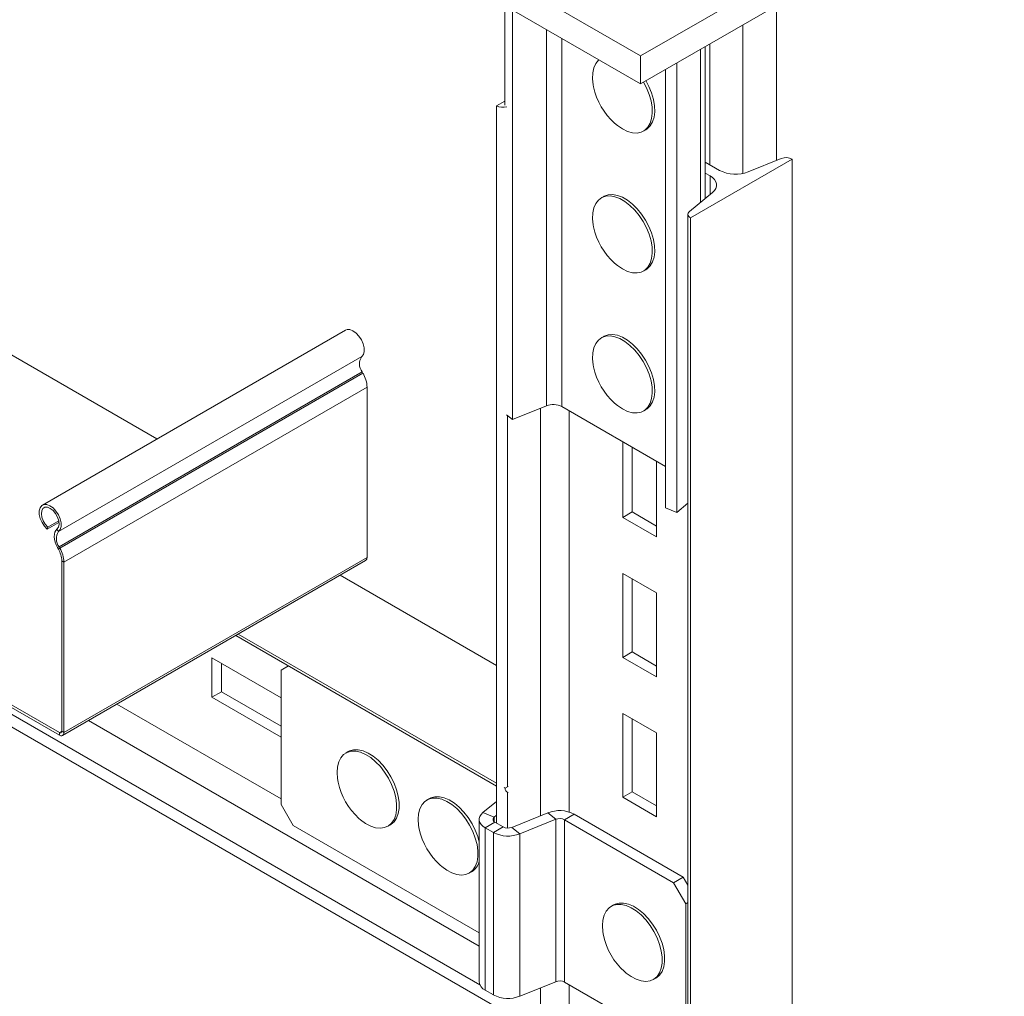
# Model space of a CAD drawing. Header units: millimetres. Extents: x -136 to 1613, y -2821 to -510.
# Tile 3 of 69: x 208 to 496, y -2395 to -2110. Entities that reach past the tile are written whole.
import ezdxf

# ---------------------------------------------------------------- set-up
doc = ezdxf.new("R2010")
doc.units = ezdxf.units.MM

msp = doc.modelspace()

# ---------------------------------------------------------------- linework, layer by layer
at = {"color": 7, "linetype": 'Continuous', "lineweight": 15}
for p, q in [((283.49, -2059.41), (389.56, -2120.64)), ((389.56, -2120.64), (495.62, -2059.41)), ((283.49, -2067.57), (389.56, -2128.8)), ((389.56, -2128.8), (495.62, -2067.57)), ((349.92, -2105.92), (349.92, -2134.98)), ((352.21, -2107.24), (352.21, -2226.69)), ((429.2, -2105.92), (429.2, -2151.11)), ((408.37, -2162.24), (408.37, -2117.94)), ((389.56, -2128.8), (389.56, -2120.64)), ((396.82, -2252.44), (396.82, -2124.61)), ((400.1, -2253.76), (400.1, -2122.72)), ((349.92, -2133.81), (347.51, -2135.2)), ((347.51, -2135.2), (347.51, -2344.39)), ((390.42, -2142.55), (391.12, -2142.14)), ((98.96, -2146.04), (248.46, -2232.35)), ((404.08, -2167.85), (433.78, -2150.71)), ((430.58, -2150.55), (420.92, -2154.45)), ((433.78, -2150.71), (433.78, -2803.94)), ((412.59, -2154.03), (408.37, -2151.59)), ((408.37, -2154.78), (409.84, -2155.62)), ((378.8, -2161.62), (378.09, -2162.03)), ((410.56, -2160.43), (403.8, -2166.01)), ((403.35, -2166.83), (403.35, -2820.07)), ((404.08, -2167.85), (404.08, -2821.09)), ((390.42, -2183.37), (391.12, -2182.97)), ((347.51, -2398.04), (-3.5, -2195.41)), ((10.57, -2197.07), (220.02, -2317.98)), ((10.57, -2197.8), (220.02, -2318.71)), ((303.46, -2200.6), (215.07, -2251.63)), ((378.8, -2202.45), (378.09, -2202.85)), ((308.21, -2208.34), (219.82, -2259.37)), ((308.34, -2212.75), (219.95, -2263.78)), ((308.58, -2213.19), (220.19, -2264.21)), ((308.58, -2213.19), (308.34, -2212.75)), ((309.75, -2217.24), (221.36, -2268.26)), ((309.75, -2266.91), (309.75, -2217.24)), ((352.21, -2226.69), (362.09, -2222.69)), ((350.48, -2225.26), (352.21, -2226.69)), ((366.58, -2222.92), (396.82, -2240.38)), ((390.42, -2224.2), (391.12, -2223.79)), ((384.32, -2233.16), (384.32, -2255.21)), ((387.07, -2253.62), (387.07, -2234.75)), ((394.22, -2260.92), (394.22, -2238.88)), ((403.35, -2251.08), (400.1, -2253.76)), ((384.32, -2255.21), (387.07, -2253.62)), ((394.22, -2257.74), (387.07, -2253.62)), ((400.1, -2253.76), (396.82, -2252.44)), ((219.91, -2256.71), (216.51, -2258.67)), ((219.84, -2256.23), (216.68, -2258.06)), ((384.32, -2255.21), (394.22, -2260.92)), ((216.68, -2258.06), (216.51, -2258.67)), ((219.82, -2259.37), (219.33, -2258.62)), ((219.95, -2263.78), (219.49, -2264.02)), ((219.73, -2264.45), (219.49, -2264.02)), ((219.73, -2264.45), (220.19, -2264.21)), ((220.19, -2264.21), (219.95, -2263.78)), ((221.36, -2268.26), (220.72, -2267.89)), ((220.72, -2317.57), (220.72, -2267.89)), ((220.97, -2318.81), (309.35, -2267.78)), ((309.75, -2266.91), (221.36, -2317.94)), ((221.36, -2317.94), (221.36, -2268.26)), ((347.51, -2298.43), (301.89, -2272.09)), ((394.22, -2277.25), (384.32, -2271.54)), ((384.32, -2271.54), (384.32, -2296.04)), ((387.07, -2294.44), (387.07, -2273.13)), ((394.22, -2301.75), (394.22, -2277.25)), ((271.46, -2289.66), (347.51, -2333.56)), ((347.51, -2332.72), (272.19, -2289.24)), ((384.32, -2296.04), (387.07, -2294.44)), ((394.22, -2298.57), (387.07, -2294.44)), ((284.72, -2307.86), (264.53, -2296.21)), ((264.53, -2296.21), (264.53, -2307.64)), ((384.32, -2296.04), (394.22, -2301.75)), ((267.29, -2306.05), (267.29, -2297.8)), ((286.85, -2298.55), (284.72, -2299.78)), ((284.72, -2299.78), (284.72, -2338.97)), ((264.53, -2307.64), (267.29, -2306.05)), ((264.53, -2307.64), (284.72, -2319.29)), ((284.72, -2316.11), (267.29, -2306.05)), ((394.22, -2318.08), (384.32, -2312.37)), ((384.32, -2312.37), (384.32, -2336.86)), ((387.07, -2335.27), (387.07, -2313.96)), ((220.02, -2318.71), (220.02, -2317.98)), ((220.72, -2317.57), (221.36, -2317.94)), ((394.22, -2342.58), (394.22, -2318.08)), ((304.26, -2323.54), (303.55, -2323.95)), ((350.06, -2334.19), (349.75, -2334.01)), ((350.88, -2333.71), (350.06, -2334.19)), ((327.95, -2337.21), (327.24, -2337.62)), ((350.51, -2335.3), (350.57, -2335.33)), ((384.32, -2336.86), (387.07, -2335.27)), ((384.32, -2336.86), (394.22, -2342.58)), ((394.22, -2339.39), (387.07, -2335.27)), ((284.72, -2338.97), (288.25, -2345.1)), ((347.51, -2338.09), (343.58, -2341.33)), ((346.85, -2342.66), (343.58, -2341.33)), ((347.51, -2342.11), (346.85, -2342.66)), ((362.49, -2341.37), (351.99, -2345.62)), ((364.79, -2343.27), (354.28, -2347.51)), ((364.79, -2343.27), (362.49, -2341.37)), ((364.79, -2343.27), (364.79, -2390.63)), ((370.18, -2341.76), (367.35, -2343.4)), ((401.99, -2360.13), (370.18, -2341.76)), ((288.25, -2345.1), (342.49, -2376.41)), ((315.88, -2345.3), (316.58, -2344.89)), ((342.49, -2343.32), (342.49, -2390.68)), ((344.25, -2345.77), (347.08, -2344.13)), ((344.25, -2345.77), (346.6, -2347.12)), ((344.25, -2393.13), (344.25, -2345.77)), ((349.43, -2345.49), (346.6, -2347.12)), ((347.08, -2344.13), (349.43, -2345.49)), ((351.99, -2345.62), (354.28, -2347.51)), ((367.35, -2343.4), (367.35, -2390.75)), ((399.17, -2361.76), (367.35, -2343.4)), ((346.6, -2394.48), (346.6, -2347.12)), ((354.28, -2347.51), (354.28, -2394.87)), ((339.56, -2358.97), (340.27, -2358.56)), ((399.17, -2361.76), (401.99, -2360.13)), ((401.99, -2360.13), (403.35, -2362.48)), ((402.7, -2367.89), (399.17, -2361.76)), ((381.69, -2368.24), (380.98, -2368.65)), ((403.35, -2367.52), (402.7, -2367.89)), ((402.7, -2407.08), (402.7, -2367.89)), ((354.28, -2394.87), (364.79, -2390.63)), ((367.35, -2390.75), (399.17, -2409.12)), ((393.31, -2390), (394.01, -2389.59)), ((346.6, -2394.48), (344.25, -2393.13))]:
    msp.add_line(p, q, dxfattribs=at)
at = {"color": 8, "linetype": 'Continuous', "lineweight": 15}
for p, q in [((362.09, -2112.95), (362.09, -2222.69)), ((419.32, -2111.62), (419.32, -2154.92)), ((366.58, -2115.54), (366.58, -2222.92)), ((407.01, -2118.72), (407.01, -2163.36)), ((409.71, -2117.17), (409.71, -2152.37)), ((409.84, -2155.62), (409.84, -2161.03)), ((342.69, -2391.56), (-2.04, -2192.55)), ((350.71, -2225.45), (350.71, -2333.78)), ((360.37, -2223.39), (360.37, -2342.23)), ((368.7, -2224.14), (368.7, -2341.14)), ((284.72, -2337.33), (236.8, -2309.67)), ((342.49, -2380.29), (228.48, -2314.47)), ((220.72, -2317.57), (220.02, -2317.98)), ((350.71, -2335.4), (350.71, -2345.83)), ((346.85, -2343.98), (346.85, -2342.66)), ((368.7, -2391.53), (368.7, -2668.42)), ((360.37, -2392.41), (360.37, -2667.11))]:
    msp.add_line(p, q, dxfattribs=at)
at = {"color": 7, "linetype": 'Continuous', "lineweight": 15, "flags": 128}
for points in [[(377.34, -2121.75), (377.25, -2121.84), (376.47, -2122.85), (375.92, -2124.12), (375.61, -2125.6), (375.55, -2127.27), (375.73, -2129.08), (375.85, -2129.69)], [(391.12, -2142.14), (391.5, -2141.89), (392.38, -2141.03), (393.05, -2139.89), (393.48, -2138.5), (393.67, -2136.92), (393.61, -2135.18), (393.29, -2133.33), (392.74, -2131.43), (391.97, -2129.53), (391.03, -2127.75)], [(384.25, -2141.94), (385.73, -2142.64), (387.16, -2143.04), (388.5, -2143.11), (389.73, -2142.86), (390.8, -2142.3), (391.68, -2141.43), (392.34, -2140.29), (392.77, -2138.91), (392.96, -2137.33), (392.9, -2135.59), (392.59, -2133.74), (392.04, -2131.84), (391.26, -2129.93), (390.41, -2128.31)], [(381.94, -2140.24), (382.78, -2140.94), (384.25, -2141.94)], [(409.84, -2155.62), (410.56, -2156.13), (411.13, -2156.69), (411.52, -2157.31), (411.72, -2157.95), (411.72, -2158.6), (411.52, -2159.25), (411.13, -2159.86), (410.56, -2160.43)], [(384.25, -2182.76), (385.73, -2183.47), (387.16, -2183.87), (388.5, -2183.94), (389.73, -2183.69), (390.8, -2183.13), (391.68, -2182.26), (392.34, -2181.12), (392.77, -2179.74), (392.96, -2178.15), (392.9, -2176.41), (392.59, -2174.56), (392.04, -2172.66), (391.26, -2170.76), (390.28, -2168.92), (389.13, -2167.18), (387.84, -2165.6), (386.45, -2164.23), (384.99, -2163.1), (383.52, -2162.25), (382.06, -2161.69), (380.66, -2161.46), (379.37, -2161.55), (378.22, -2161.95), (377.25, -2162.67), (376.47, -2163.68), (375.92, -2164.94), (375.61, -2166.43), (375.55, -2168.1), (375.73, -2169.9), (375.85, -2170.52)], [(391.12, -2182.97), (391.5, -2182.72), (392.38, -2181.85), (393.05, -2180.71), (393.48, -2179.33), (393.67, -2177.75), (393.61, -2176), (393.29, -2174.16), (392.74, -2172.25), (391.97, -2170.35), (390.99, -2168.51), (389.84, -2166.77), (388.55, -2165.19), (387.16, -2163.82), (385.7, -2162.69), (384.22, -2161.84), (382.77, -2161.29), (381.37, -2161.05), (380.08, -2161.14), (378.93, -2161.55), (378.8, -2161.62)], [(403.8, -2166.01), (403.58, -2166.22), (403.43, -2166.46), (403.36, -2166.71), (403.36, -2166.96), (403.43, -2167.21), (403.58, -2167.44), (403.8, -2167.66), (404.08, -2167.85)], [(381.94, -2181.07), (382.78, -2181.77), (384.25, -2182.76)], [(308.21, -2208.34), (308.69, -2207.72), (308.93, -2206.83), (308.91, -2205.76), (308.63, -2204.6), (308.12, -2203.42), (307.41, -2202.34), (306.57, -2201.44), (305.66, -2200.78), (304.76, -2200.44), (303.93, -2200.42), (303.46, -2200.6)], [(384.25, -2223.59), (385.73, -2224.3), (387.16, -2224.69), (388.5, -2224.77), (389.73, -2224.52), (390.8, -2223.95), (391.68, -2223.09), (392.34, -2221.95), (392.77, -2220.57), (392.96, -2218.98), (392.9, -2217.24), (392.59, -2215.39), (392.04, -2213.49), (391.26, -2211.59), (390.28, -2209.74), (389.13, -2208.01), (387.84, -2206.43), (386.45, -2205.06), (384.99, -2203.93), (383.52, -2203.07), (382.06, -2202.52), (380.66, -2202.28), (379.37, -2202.37), (378.22, -2202.78), (377.25, -2203.5), (376.47, -2204.5), (375.92, -2205.77), (375.61, -2207.26), (375.55, -2208.93), (375.73, -2210.73), (375.85, -2211.34)], [(391.12, -2223.79), (391.5, -2223.54), (392.38, -2222.68), (393.05, -2221.54), (393.48, -2220.16), (393.67, -2218.57), (393.61, -2216.83), (393.29, -2214.98), (392.74, -2213.08), (391.97, -2211.18), (390.99, -2209.33), (389.84, -2207.6), (388.55, -2206.02), (387.16, -2204.65), (385.7, -2203.52), (384.22, -2202.67), (382.77, -2202.11), (381.37, -2201.88), (380.08, -2201.96), (378.93, -2202.37), (378.8, -2202.45)], [(381.94, -2221.9), (382.78, -2222.6), (384.25, -2223.59)], [(219.82, -2259.37), (220.3, -2258.74), (220.54, -2257.86), (220.52, -2256.79), (220.24, -2255.62), (219.73, -2254.45), (219.03, -2253.37), (218.18, -2252.46), (217.27, -2251.81), (216.37, -2251.46), (215.55, -2251.45), (214.87, -2251.77), (214.39, -2252.39), (214.15, -2253.28), (214.17, -2254.35), (214.45, -2255.52), (214.97, -2256.69), (215.67, -2257.77), (216.51, -2258.67)], [(219.33, -2258.62), (219.75, -2258.04), (219.92, -2257.2), (219.83, -2256.2), (219.49, -2255.14), (218.92, -2254.11), (218.19, -2253.24), (217.38, -2252.61), (216.56, -2252.27), (215.83, -2252.28), (215.25, -2252.62), (214.88, -2253.27), (214.77, -2254.15), (214.92, -2255.17), (215.32, -2256.24), (215.93, -2257.23), (216.68, -2258.06)], [(219.49, -2264.02), (219.1, -2263.22), (218.8, -2262.41), (218.61, -2261.61), (218.54, -2260.85), (218.57, -2260.14), (218.72, -2259.52), (218.98, -2259.01), (219.33, -2258.62)], [(316.58, -2344.89), (316.71, -2344.81), (317.64, -2344.02), (318.36, -2342.94), (318.86, -2341.62), (319.11, -2340.08), (319.11, -2338.37), (318.86, -2336.55), (318.36, -2334.65), (317.64, -2332.75), (316.71, -2330.88), (315.6, -2329.11), (314.35, -2327.49), (312.97, -2326.06), (311.53, -2324.87), (310.05, -2323.94), (308.59, -2323.32), (307.17, -2323), (305.85, -2323.01), (304.66, -2323.33), (304.26, -2323.54)], [(307.4, -2342.99), (307.88, -2343.4), (309.35, -2344.46), (310.82, -2345.24), (312.27, -2345.72), (313.64, -2345.87), (314.9, -2345.7), (316.01, -2345.22), (316.94, -2344.43), (317.66, -2343.35), (318.15, -2342.03), (318.4, -2340.49), (318.4, -2338.78), (318.15, -2336.95), (317.66, -2335.06), (316.94, -2333.15), (316.01, -2331.29), (314.9, -2329.52), (313.64, -2327.9), (312.27, -2326.47), (310.82, -2325.28), (309.35, -2324.35), (307.88, -2323.72), (306.47, -2323.41), (305.15, -2323.41), (303.96, -2323.74), (302.93, -2324.38), (302.11, -2325.32), (301.5, -2326.53), (301.13, -2327.96), (301, -2329.59), (301, -2329.59)], [(301, -2329.59), (301.13, -2331.36), (301.31, -2332.44)], [(331.09, -2356.67), (331.57, -2357.07), (333.03, -2358.14), (334.51, -2358.92), (335.95, -2359.39), (337.33, -2359.55), (338.59, -2359.38), (339.69, -2358.89), (340.62, -2358.1), (341.34, -2357.03), (341.84, -2355.7), (342.09, -2354.16), (342.09, -2352.46), (341.84, -2350.63), (341.34, -2348.74), (340.62, -2346.83), (339.69, -2344.96), (338.59, -2343.2), (337.33, -2341.58), (335.95, -2340.15), (334.51, -2338.95), (333.03, -2338.03), (331.57, -2337.4), (330.15, -2337.08), (328.83, -2337.09), (327.65, -2337.42), (326.62, -2338.06), (325.79, -2339), (325.19, -2340.2), (324.81, -2341.64), (324.69, -2343.27), (324.69, -2343.27)], [(342.49, -2349.97), (342.05, -2348.33), (341.33, -2346.42), (340.4, -2344.56), (339.29, -2342.79), (338.03, -2341.17), (336.66, -2339.74), (335.22, -2338.54), (333.74, -2337.62), (332.27, -2336.99), (330.86, -2336.67), (329.54, -2336.68), (328.35, -2337.01), (327.95, -2337.21)], [(324.69, -2343.27), (324.81, -2345.04), (325, -2346.11)], [(343.58, -2341.33), (343.05, -2341.85), (342.7, -2342.42), (342.51, -2343.02), (342.51, -2343.62), (342.7, -2344.21), (343.05, -2344.78), (343.58, -2345.31), (344.25, -2345.77)], [(346.85, -2342.66), (346.68, -2342.83), (346.56, -2343.02), (346.5, -2343.22), (346.5, -2343.42), (346.56, -2343.62), (346.68, -2343.81), (346.85, -2343.98), (347.08, -2344.13)], [(384.83, -2387.69), (385.31, -2388.1), (386.78, -2389.16), (388.25, -2389.94), (389.7, -2390.42), (391.07, -2390.57), (392.33, -2390.4), (393.44, -2389.92), (394.37, -2389.13), (395.09, -2388.05), (395.58, -2386.73), (395.83, -2385.19), (395.83, -2383.48), (395.58, -2381.65), (395.09, -2379.76), (394.37, -2377.85), (393.44, -2375.99), (392.33, -2374.22), (391.07, -2372.6), (389.7, -2371.17), (388.25, -2369.98), (386.78, -2369.05), (385.31, -2368.42), (383.9, -2368.11), (382.58, -2368.11), (381.39, -2368.44), (380.36, -2369.08), (379.54, -2370.02), (378.93, -2371.22), (378.56, -2372.66), (378.43, -2374.29), (378.43, -2374.29)], [(394.01, -2389.59), (394.14, -2389.51), (395.07, -2388.72), (395.79, -2387.64), (396.29, -2386.32), (396.54, -2384.78), (396.54, -2383.07), (396.29, -2381.25), (395.79, -2379.35), (395.07, -2377.45), (394.14, -2375.58), (393.03, -2373.81), (391.78, -2372.19), (390.4, -2370.76), (388.96, -2369.57), (387.48, -2368.64), (386.02, -2368.02), (384.6, -2367.7), (383.28, -2367.71), (382.09, -2368.03), (381.69, -2368.24)], [(378.43, -2374.29), (378.56, -2376.06), (378.74, -2377.14)]]:
    msp.add_lwpolyline(points, dxfattribs=at)
at = {"color": 7, "linetype": 'Continuous', "lineweight": 15}
for centre, radius, start, end in [((394.97, -2125.69), 19.53, 191.8223, 228.1723), ((349.3, -2131.7), 3.93, 242.9938, 287.5966), ((432, -2154.19), 3.91, 62.9111, 111.3064), ((417.22, -2144.98), 10.17, 242.9113, 291.306), ((394.97, -2166.52), 19.53, 191.8223, 228.1723), ((311.26, -2210.46), 3.72, 145.2363, 218.0458), ((301.17, -2217.52), 8.59, 1.8773, 30.2829), ((394.97, -2207.34), 19.53, 191.8223, 228.1723), ((364.08, -2227.79), 5.47, 62.9112, 111.3061), ((222.87, -2261.49), 3.72, 145.2363, 218.0458), ((213.43, -2268.13), 7.3, 1.8773, 30.283), ((212.78, -2268.54), 8.59, 1.8773, 30.2829), ((308.79, -2267), 0.963, 305.9401, 5.3722), ((220.29, -2317.64), 0.437, 230.7961, 9.214), ((220.54, -2318.07), 0.83, 230.7967, 9.2136), ((320.43, -2328.44), 19.53, 191.8223, 228.1723), ((351.16, -2334.35), 1.12, 171.4364, 255.1757), ((365.9, -2350.12), 9.39, 62.9112, 111.3062), ((365.92, -2346.18), 3.13, 62.9111, 111.3061), ((344.12, -2342.11), 19.53, 191.8223, 228.1723), ((350.85, -2342.71), 3.13, 242.9112, 291.3062), ((350.87, -2338.77), 9.39, 242.9112, 291.3061), ((337.7, -2354.37), 4.92, 301.5379, 346.8791), ((397.86, -2373.14), 19.53, 191.8223, 228.1723), ((345.42, -2390.43), 2.94, 184.7826, 246.5377), ((365.92, -2393.54), 3.13, 62.9111, 111.3061), ((350.87, -2386.13), 9.39, 242.9112, 291.3061)]:
    msp.add_arc(centre, radius, start, end, dxfattribs=at)

doc.saveas('drawing.dxf')
